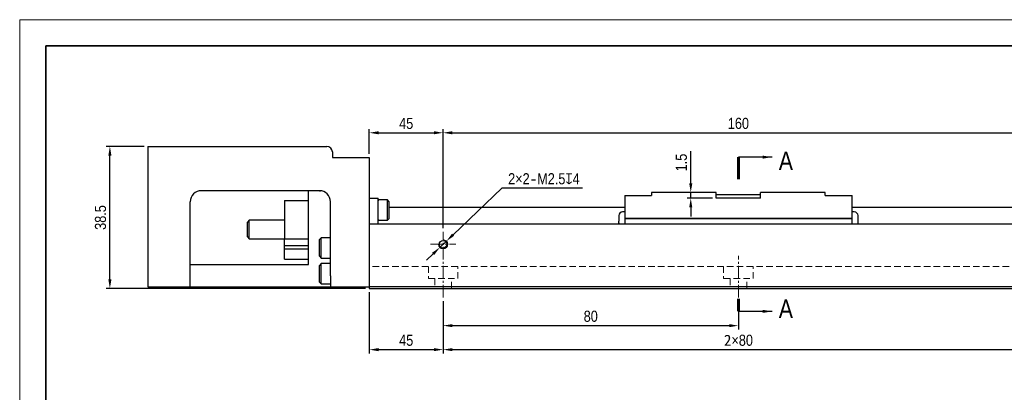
# Model space of a CAD drawing. Header units: millimetres. Extents: x 100 to 1971, y 30 to 690.
# Tile 15 of 20: x 1066 to 1332, y 228 to 329. Entities that reach past the tile are written whole.
import ezdxf

# ---------------------------------------------------------------- set-up
doc = ezdxf.new("R2010")
doc.units = ezdxf.units.MM
doc.linetypes.add('CENTER2', pattern=[28.575, 19.05, -3.175, 3.175, -3.175])
doc.linetypes.add('DASHED', pattern=[19.05, 12.7, -6.35])
doc.layers.get('Defpoints').update_dxf_attribs({"lineweight": 13})
for name, color, linetype, lineweight in [('小粗', 7, 'Continuous', 25), ('标注', 3, 'Continuous', 13), ('点划线', 1, 'CENTER2', 13), ('粗线', 7, 'Continuous', 35), ('细线', 7, 'Continuous', 13), ('虚线', 253, 'DASHED', 13)]:
    doc.layers.add(name, color=color, linetype=linetype, lineweight=lineweight)
doc.styles.add('3.5', font='ARIALN.TTF', dxfattribs={"height": 3})
doc.styles.add('7', font='ARIALN.TTF', dxfattribs={"height": 7})
doc.dimstyles.new('A4—对齐', dxfattribs={"dimtxt": 3, "dimasz": 2.5, "dimexe": 1, "dimexo": 1, "dimgap": 1, "dimtad": 1, "dimdec": 1, "dimzin": 9, "dimdsep": 46, "dimtxsty": '3.5', "dimcen": 2.5, "dimadec": 0, "dimazin": 0, "dimtm": 1e-09, "dimtfac": 1, "dimtdec": 1, "dimtmove": 0, "dimatfit": 3, "dimfxl": 0, "dimtolj": 1, "dimarcsym": 0})
doc.dimstyles.new('A4—水平', dxfattribs={"dimtxt": 3.5, "dimasz": 2.5, "dimexe": 2, "dimexo": 1, "dimgap": 1, "dimtad": 1, "dimtih": 1, "dimtoh": 1, "dimdec": 1, "dimzin": 12, "dimdsep": 46, "dimtxsty": '3.5', "dimcen": 2.5, "dimadec": 0, "dimazin": 0, "dimtm": 1e-09, "dimtfac": 1, "dimtdec": 1, "dimtmove": 0, "dimatfit": 3, "dimfxl": 0, "dimtolj": 1, "dimarcsym": 0})

# ---------------------------------------------------------------- blocks, each defined once
blk = doc.blocks.new('A4图框')
at = {"layer": '粗线'}
blk.add_lwpolyline([(5, 205), (292, 205), (292, 5), (5, 5)], close=True, dxfattribs=at)
at = {"layer": '细线'}
blk.add_lwpolyline([(0, 210), (297, 210), (297, 0), (0, 0)], close=True, dxfattribs=at)
blk = doc.blocks.new('*D126')
at = {"layer": 'Defpoints', "color": 0, "transparency": 16777216}
for p in [(1090.12, 294.65), (1100.39, 294.65), (1160.39, 256.15)]:
    blk.add_point(p, dxfattribs=at)
at = {"layer": '标注', "color": 0, "lineweight": -2, "transparency": 16777216}
for p, q in [((1099.39, 294.65), (1089.12, 294.65)), ((1090.12, 258.65), (1090.12, 292.15)), ((1159.39, 256.15), (1089.12, 256.15))]:
    blk.add_line(p, q, dxfattribs=at)
at = {"layer": '标注', "color": 0, "transparency": 16777216}
for points in [[(1089.7, 292.15), (1090.54, 292.15), (1090.12, 294.65)], [(1089.7, 258.65), (1090.54, 258.65), (1090.12, 256.15)]]:
    blk.add_solid(points, dxfattribs=at)
at = {"layer": '标注', "color": 0, "transparency": 16777216, "insert": (1087.59, 275.4), "char_height": 3, "attachment_point": 5, "rotation": 90, "style": '3.5'}
blk.add_mtext('\\A1;38.5', dxfattribs=at)
blk = doc.blocks.new('*D127')
at = {"layer": 'Defpoints', "color": 0, "transparency": 16777216}
for p in [(1180.39, 298.35), (1160.39, 291.65), (1180.39, 271.55)]:
    blk.add_point(p, dxfattribs=at)
at = {"layer": '标注', "color": 0, "lineweight": -2, "transparency": 16777216}
for p, q in [((1160.39, 292.65), (1160.39, 299.35)), ((1180.39, 272.55), (1180.39, 299.35)), ((1162.89, 298.35), (1177.89, 298.35))]:
    blk.add_line(p, q, dxfattribs=at)
at = {"layer": '标注', "color": 0, "transparency": 16777216}
for points in [[(1162.89, 298.77), (1162.89, 297.93), (1160.39, 298.35)], [(1177.89, 298.77), (1177.89, 297.93), (1180.39, 298.35)]]:
    blk.add_solid(points, dxfattribs=at)
at = {"layer": '标注', "color": 0, "transparency": 16777216, "insert": (1170.39, 300.87), "char_height": 3, "width": 10.037, "attachment_point": 5, "style": '3.5'}
blk.add_mtext('\\A1;45', dxfattribs=at)
blk = doc.blocks.new('*D128')
at = {"layer": 'Defpoints', "color": 0, "transparency": 16777216}
for p in [(1340.39, 298.35), (1180.39, 271.55), (1340.39, 271.55)]:
    blk.add_point(p, dxfattribs=at)
at = {"layer": '标注', "color": 0, "lineweight": -2, "transparency": 16777216}
for p, q in [((1180.39, 272.55), (1180.39, 299.35)), ((1340.39, 272.55), (1340.39, 299.35)), ((1182.89, 298.35), (1337.89, 298.35))]:
    blk.add_line(p, q, dxfattribs=at)
at = {"layer": '标注', "color": 0, "transparency": 16777216}
for points in [[(1182.89, 298.77), (1182.89, 297.93), (1180.39, 298.35)], [(1337.89, 298.77), (1337.89, 297.93), (1340.39, 298.35)]]:
    blk.add_solid(points, dxfattribs=at)
at = {"layer": '标注', "color": 0, "transparency": 16777216, "insert": (1260.39, 300.88), "char_height": 3, "width": 15.9784, "attachment_point": 5, "style": '3.5'}
blk.add_mtext('\\A1;160', dxfattribs=at)
blk = doc.blocks.new('*D129')
at = {"layer": 'Defpoints', "color": 0, "transparency": 16777216}
for p in [(1179.49, 267.28), (1181.3, 269.01)]:
    blk.add_point(p, dxfattribs=at)
at = {"layer": '标注', "color": 0, "lineweight": -2, "transparency": 16777216}
for p, q in [((1196.28, 283.35), (1183.1, 270.74)), ((1218.11, 283.35), (1196.28, 283.35)), ((1179.49, 267.28), (1181.3, 269.01)), ((1177.69, 265.55), (1175.88, 263.83))]:
    blk.add_line(p, q, dxfattribs=at)
at = {"layer": '标注', "color": 0, "transparency": 16777216}
for points in [[(1182.82, 271.04), (1183.39, 270.44), (1181.3, 269.01)], [(1177.4, 265.85), (1177.97, 265.25), (1179.49, 267.28)]]:
    blk.add_solid(points, dxfattribs=at)
at = {"layer": '标注', "color": 0, "transparency": 16777216, "insert": (1207.7, 285.88), "char_height": 3, "width": 29.8475, "attachment_point": 5, "style": '3.5'}
blk.add_mtext('\\A1;2×2{\\fSimSun|b0|i0|c134|p34;-}M2.5{\\Fgdt|c134;x}4', dxfattribs=at)
blk = doc.blocks.new('*D130')
at = {"layer": 'Defpoints', "color": 0, "transparency": 16777216}
for p in [(1247.48, 282.15), (1254.39, 282.15), (1254.39, 280.65)]:
    blk.add_point(p, dxfattribs=at)
at = {"layer": '标注', "color": 0, "lineweight": -2, "transparency": 16777216}
for p, q in [((1247.48, 284.65), (1247.48, 293.41)), ((1253.39, 282.15), (1246.48, 282.15)), ((1253.39, 280.65), (1246.48, 280.65)), ((1247.48, 280.65), (1247.48, 282.15)), ((1247.48, 278.15), (1247.48, 275.65))]:
    blk.add_line(p, q, dxfattribs=at)
at = {"layer": '标注', "color": 0, "transparency": 16777216}
for points in [[(1247.07, 284.65), (1247.9, 284.65), (1247.48, 282.15)], [(1247.07, 278.15), (1247.9, 278.15), (1247.48, 280.65)]]:
    blk.add_solid(points, dxfattribs=at)
at = {"layer": '标注', "color": 0, "transparency": 16777216, "insert": (1244.95, 290.28), "char_height": 3, "attachment_point": 5, "rotation": 90, "style": '3.5'}
blk.add_mtext('\\A1;1.5', dxfattribs=at)
blk = doc.blocks.new('*D131')
at = {"layer": 'Defpoints', "color": 0, "transparency": 16777216}
for p in [(1180.39, 253.7), (1260.39, 253.7), (1260.39, 246.1)]:
    blk.add_point(p, dxfattribs=at)
at = {"layer": '标注', "color": 0, "lineweight": -2, "transparency": 16777216}
for p, q in [((1180.39, 252.7), (1180.39, 245.1)), ((1260.39, 252.7), (1260.39, 245.1)), ((1182.89, 246.1), (1257.89, 246.1))]:
    blk.add_line(p, q, dxfattribs=at)
at = {"layer": '标注', "color": 0, "transparency": 16777216}
for points in [[(1182.89, 246.52), (1182.89, 245.69), (1180.39, 246.1)], [(1257.89, 246.52), (1257.89, 245.69), (1260.39, 246.1)]]:
    blk.add_solid(points, dxfattribs=at)
at = {"layer": '标注', "color": 0, "transparency": 16777216, "insert": (1220.39, 248.63), "char_height": 3, "attachment_point": 5, "style": '3.5'}
blk.add_mtext('\\A1;80', dxfattribs=at)
blk = doc.blocks.new('*D132')
at = {"layer": 'Defpoints', "color": 0, "transparency": 16777216}
for p in [(1160.39, 256.15), (1180.39, 253.7), (1180.39, 239.6)]:
    blk.add_point(p, dxfattribs=at)
at = {"layer": '标注', "color": 0, "lineweight": -2, "transparency": 16777216}
for p, q in [((1160.39, 255.15), (1160.39, 238.6)), ((1180.39, 252.7), (1180.39, 238.6)), ((1162.89, 239.6), (1177.89, 239.6))]:
    blk.add_line(p, q, dxfattribs=at)
at = {"layer": '标注', "color": 0, "transparency": 16777216}
for points in [[(1162.89, 240.02), (1162.89, 239.19), (1160.39, 239.6)], [(1177.89, 240.02), (1177.89, 239.19), (1180.39, 239.6)]]:
    blk.add_solid(points, dxfattribs=at)
at = {"layer": '标注', "color": 0, "transparency": 16777216, "insert": (1170.39, 242.13), "char_height": 3, "width": 8.1138, "attachment_point": 5, "style": '3.5'}
blk.add_mtext('\\A1;45', dxfattribs=at)
blk = doc.blocks.new('*D133')
at = {"layer": 'Defpoints', "color": 0, "transparency": 16777216}
for p in [(1180.39, 253.7), (1340.39, 253.7), (1340.39, 239.6)]:
    blk.add_point(p, dxfattribs=at)
at = {"layer": '标注', "color": 0, "lineweight": -2, "transparency": 16777216}
for p, q in [((1180.39, 252.7), (1180.39, 238.6)), ((1340.39, 252.7), (1340.39, 238.6)), ((1182.89, 239.6), (1337.89, 239.6))]:
    blk.add_line(p, q, dxfattribs=at)
at = {"layer": '标注', "color": 0, "transparency": 16777216}
for points in [[(1182.89, 240.02), (1182.89, 239.19), (1180.39, 239.6)], [(1337.89, 240.02), (1337.89, 239.19), (1340.39, 239.6)]]:
    blk.add_solid(points, dxfattribs=at)
at = {"layer": '标注', "color": 0, "transparency": 16777216, "insert": (1260.39, 242.13), "char_height": 3, "width": 26.9489, "attachment_point": 5, "style": '3.5'}
blk.add_mtext('\\A1;{\\fSimSun|b0|i0|c134|p34;2}×80', dxfattribs=at)

msp = doc.modelspace()

# ---------------------------------------------------------------- linework, layer by layer
at = {"layer": '小粗'}
for p, q in [((1100.39, 294.65), (1100.39, 256.65)), ((1100.39, 294.65), (1148.89, 294.65)), ((1150.39, 293.15), (1150.39, 291.65)), ((1150.39, 291.65), (1160.39, 291.65)), ((1160.39, 291.65), (1160.39, 256.15)), ((1146.89, 282.65), (1114.89, 282.65)), ((1143.89, 262.65), (1143.89, 282.63)), ((1160.39, 280.65), (1162.79, 280.65)), ((1162.79, 279.12), (1162.79, 280.65)), ((1165.29, 280.15), (1162.99, 280.15)), ((1165.79, 279.65), (1165.29, 280.15)), ((1165.29, 274.65), (1165.29, 280.15)), ((1229.59, 281.35), (1236.89, 281.35)), ((1229.59, 281.35), (1229.59, 273.65)), ((1236.89, 282.15), (1236.89, 281.35)), ((1254.39, 282.15), (1236.89, 282.15)), ((1254.39, 280.65), (1254.39, 282.15)), ((1254.39, 281.65), (1266.39, 281.65)), ((1266.39, 280.65), (1254.39, 280.65)), ((1283.89, 282.15), (1266.39, 282.15)), ((1266.39, 280.65), (1266.39, 282.15)), ((1283.89, 281.35), (1283.89, 282.15)), ((1283.89, 281.35), (1291.19, 281.35)), ((1291.19, 273.65), (1291.19, 281.35)), ((1111.89, 256.65), (1111.89, 279.65)), ((1137.39, 280), (1137.39, 269.52)), ((1137.39, 280), (1143.89, 280)), ((1149.89, 267.67), (1149.89, 279.65)), ((1162.79, 273.65), (1162.79, 278.16)), ((1165.79, 275.15), (1165.79, 279.65)), ((1229.6, 278.15), (1165.8, 278.15)), ((1360.39, 278.15), (1291.19, 278.15)), ((1165.29, 274.65), (1165.79, 275.15)), ((1227.99, 275.9), (1227.99, 275.9)), ((1227.99, 275.87), (1227.99, 274.44)), ((1229.59, 276.9), (1228.99, 276.9)), ((1291.19, 275.11), (1229.59, 275.11)), ((1291.19, 275), (1229.59, 275)), ((1291.79, 276.9), (1291.19, 276.9)), ((1292.79, 275.9), (1292.79, 275.9)), ((1292.79, 274.44), (1292.79, 275.87)), ((1127.89, 274.65), (1127.39, 274.15)), ((1127.39, 270.15), (1127.39, 274.15)), ((1137.39, 274.65), (1127.89, 274.65)), ((1127.89, 269.65), (1127.89, 274.65)), ((1160.39, 273.65), (1360.39, 273.65)), ((1162.99, 274.65), (1165.29, 274.65)), ((1227.99, 273.86), (1227.99, 273.65)), ((1292.79, 273.65), (1292.79, 273.86)), ((1127.39, 270.15), (1127.89, 269.65)), ((1127.89, 269.65), (1137.39, 269.65)), ((1137.39, 264.15), (1137.39, 269.52)), ((1143.89, 269.52), (1137.39, 269.52)), ((1147.39, 269.9), (1146.89, 269.4)), ((1149.89, 269.9), (1147.39, 269.9)), ((1147.39, 264.4), (1147.39, 269.9)), ((1137.39, 267.85), (1143.89, 267.85)), ((1137.39, 266.92), (1143.89, 266.92)), ((1146.89, 264.9), (1146.89, 269.4)), ((1137.39, 264.15), (1143.89, 264.15)), ((1146.89, 264.9), (1147.39, 264.4)), ((1147.39, 264.4), (1149.89, 264.4)), ((1149.89, 260.67), (1149.89, 266.62)), ((1111.89, 262.65), (1143.89, 262.65)), ((1147.39, 262.9), (1146.89, 262.4)), ((1146.89, 257.9), (1146.89, 262.4)), ((1149.89, 262.9), (1147.39, 262.9)), ((1147.39, 257.4), (1147.39, 262.9)), ((1149.89, 259.62), (1149.89, 256.65)), ((1100.39, 256.65), (1160.39, 256.65)), ((1146.89, 257.9), (1147.39, 257.4)), ((1147.39, 257.4), (1149.89, 257.4)), ((1360.39, 256.65), (1160.39, 256.65)), ((1160.39, 256.15), (1360.39, 256.15))]:
    msp.add_line(p, q, dxfattribs=at)
msp.add_circle((1180.39, 268.15), 1.02, dxfattribs=at)
for centre, radius, start, end in [((1148.89, 293.15), 1.5, 360, 90), ((1114.89, 279.65), 3, 90, 180), ((1146.89, 279.65), 3, 0, 90), ((1162.99, 279.95), 0.2, 90, 180), ((1162.99, 274.85), 0.2, 180, 270), ((1228.99, 275.9), 1, 90, 180), ((1291.79, 275.9), 1, 0, 90)]:
    msp.add_arc(centre, radius, start, end, dxfattribs=at)
for points, knots in [([(1143.89, 282.5), (1143.89, 282.5), (1143.89, 282.5), (1143.89, 282.51), (1143.89, 282.51), (1143.89, 282.51), (1143.89, 282.52), (1143.89, 282.52), (1143.89, 282.52), (1143.88, 282.53), (1143.88, 282.53), (1143.88, 282.53), (1143.87, 282.54), (1143.86, 282.54), (1143.86, 282.55), (1143.85, 282.55), (1143.84, 282.56), (1143.83, 282.57), (1143.82, 282.57), (1143.8, 282.58), (1143.79, 282.59), (1143.77, 282.59), (1143.75, 282.6), (1143.72, 282.61), (1143.7, 282.62), (1143.68, 282.62), (1143.65, 282.63), (1143.63, 282.63), (1143.6, 282.63), (1143.58, 282.64), (1143.56, 282.64), (1143.54, 282.64), (1143.51, 282.64), (1143.49, 282.65), (1143.48, 282.65), (1143.47, 282.65)], [0, 0, 0, 0, 0.015663, 0.032508, 0.050536, 0.069748, 0.090143, 0.111722, 0.134485, 0.158431, 0.183561, 0.209875, 0.237373, 0.266055, 0.295921, 0.326972, 0.359206, 0.392625, 0.427228, 0.463015, 0.499986, 0.546682, 0.591682, 0.634989, 0.676603, 0.716525, 0.754757, 0.7913, 0.826156, 0.859327, 0.890815, 0.920623, 0.948754, 0.975211, 1, 1, 1, 1]), ([(1227.99, 275.9), (1227.99, 275.9), (1227.99, 275.9), (1227.99, 275.89), (1227.99, 275.89), (1227.99, 275.89), (1227.99, 275.88), (1227.99, 275.87)], [0, 0, 0, 0, 0.25, 0.25, 0.5, 0.5, 1, 1, 1, 1]), ([(1292.79, 275.87), (1292.79, 275.88), (1292.79, 275.88), (1292.79, 275.89), (1292.79, 275.89), (1292.79, 275.89), (1292.79, 275.9), (1292.79, 275.9)], [0, 0, 0, 0, 0.25, 0.25, 0.5, 0.5, 1, 1, 1, 1]), ([(1227.99, 274.44), (1227.99, 274.43), (1227.99, 274.43), (1227.99, 274.42), (1227.99, 274.41), (1227.99, 274.39), (1227.99, 274.38), (1227.99, 274.37)], [0, 0, 0, 0, 0.25, 0.25, 0.5, 0.5, 1, 1, 1, 1]), ([(1227.99, 273.92), (1227.99, 273.92), (1227.99, 273.91), (1227.99, 273.9), (1227.99, 273.89), (1227.99, 273.88), (1227.99, 273.87), (1227.99, 273.86)], [0, 0, 0, 0, 0.25, 0.25, 0.5, 0.5, 1, 1, 1, 1]), ([(1227.99, 273.86), (1227.99, 273.86), (1227.99, 273.87), (1227.99, 273.88), (1227.99, 273.88), (1227.99, 273.9), (1227.99, 273.91), (1227.99, 273.92)], [0, 0, 0, 0, 0.25, 0.25, 0.5, 0.5, 1, 1, 1, 1]), ([(1292.79, 274.37), (1292.79, 274.38), (1292.79, 274.38), (1292.79, 274.39), (1292.79, 274.4), (1292.79, 274.42), (1292.79, 274.43), (1292.79, 274.44)], [0, 0, 0, 0, 0.25, 0.25, 0.5, 0.5, 1, 1, 1, 1]), ([(1292.79, 273.86), (1292.79, 273.86), (1292.79, 273.87), (1292.79, 273.88), (1292.79, 273.88), (1292.79, 273.9), (1292.79, 273.91), (1292.79, 273.92)], [0, 0, 0, 0, 0.25, 0.25, 0.5, 0.5, 1, 1, 1, 1]), ([(1149.89, 266.62), (1149.89, 266.71), (1149.9, 266.8), (1149.9, 266.97), (1149.9, 267.06), (1149.9, 267.23), (1149.9, 267.32), (1149.9, 267.45), (1149.9, 267.49), (1149.9, 267.58), (1149.89, 267.62), (1149.89, 267.67)], [0, 0, 0, 0, 0.25, 0.25, 0.5, 0.5, 0.75, 0.75, 0.875, 0.875, 1, 1, 1, 1]), ([(1149.89, 259.62), (1149.89, 259.71), (1149.9, 259.8), (1149.9, 259.97), (1149.9, 260.06), (1149.9, 260.23), (1149.9, 260.32), (1149.9, 260.45), (1149.9, 260.49), (1149.9, 260.58), (1149.89, 260.62), (1149.89, 260.67)], [0, 0, 0, 0, 0.25, 0.25, 0.5, 0.5, 0.75, 0.75, 0.875, 0.875, 1, 1, 1, 1])]:
    msp.add_open_spline(points, degree=3, knots=knots, dxfattribs=at)
for points, degree in [([(1146.92, 282.63), (1147.22, 282.63)], 1), ([(1162.79, 278.16), (1162.79, 278.49), (1162.79, 278.81), (1162.79, 279.12)], 3), ([(1227.99, 273.92), (1227.99, 274), (1227.99, 274.15), (1227.99, 274.3), (1227.99, 274.37)], 3), ([(1292.79, 273.92), (1292.79, 274), (1292.79, 274.15), (1292.79, 274.3), (1292.79, 274.37)], 3)]:
    msp.add_open_spline(points, degree=degree, dxfattribs=at)
at = {"layer": '标注', "const_width": 0.8}
for points in [[(1260.39, 285.75), (1260.39, 291.75)], [(1260.39, 249.97), (1260.39, 253.37)]]:
    msp.add_lwpolyline(points, dxfattribs=at)
at = {"layer": '标注'}
msp.add_arc((1180.39, 268.15), 1.25, 180, 90, dxfattribs=at)
at = {"layer": '点划线', "ltscale": 0.18}
for p, q in [((1180.39, 253.7), (1180.39, 271.55)), ((1176.99, 268.15), (1183.8, 268.15)), ((1260.39, 253.7), (1260.39, 264.99))]:
    msp.add_line(p, q, dxfattribs=at)
at = {"layer": '虚线', "ltscale": 0.14}
for p, q in [((1360.39, 262.15), (1160.39, 262.15)), ((1176.39, 262.15), (1176.39, 258.85)), ((1184.39, 258.85), (1184.39, 262.15)), ((1256.39, 262.15), (1256.39, 258.85)), ((1264.39, 258.85), (1264.39, 262.15)), ((1176.39, 258.85), (1184.39, 258.85)), ((1178.14, 258.85), (1178.14, 256.15)), ((1182.64, 256.15), (1182.64, 258.85)), ((1256.39, 258.85), (1264.39, 258.85)), ((1258.14, 258.85), (1258.14, 256.15)), ((1262.64, 256.15), (1262.64, 258.85))]:
    msp.add_line(p, q, dxfattribs=at)

# ---------------------------------------------------------------- block references
at = {"layer": '标注', "xscale": 1.423719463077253, "yscale": 1.423719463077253, "zscale": 1.423719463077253}
msp.add_blockref('A4图框', (1065.69, 30), dxfattribs=at)

# ---------------------------------------------------------------- texts
at = {"layer": '标注', "char_height": 5, "attachment_point": 1, "style": '7'}
for insert in [(1271.34, 293.27), (1271.34, 253.19)]:
    msp.add_mtext_dynamic_manual_height_columns('A', width=8.7359, gutter_width=35, heights=[0], dxfattribs=dict(at, insert=insert))

# ---------------------------------------------------------------- dimensions: what is measured, and where the dimension line sits
at = {"layer": '标注'}
for base, p1, p2, text, picture, middle in [((1180.39, 298.35), (1160.39, 291.65), (1180.39, 271.55), '45', '*D127', (1170.39, 300.87)), ((1340.39, 298.35), (1180.39, 271.55), (1340.39, 271.55), '160', '*D128', (1260.39, 300.88)), ((1180.39, 239.6), (1160.39, 256.15), (1180.39, 253.7), '45', '*D132', (1170.39, 242.13)), ((1340.39, 239.6), (1180.39, 253.7), (1340.39, 253.7), '{\\fSimSun|b0|i0|c134|p34;2}×80', '*D133', (1260.39, 242.13))]:
    dim = msp.add_linear_dim(base=base, p1=p1, p2=p2, text=text, dimstyle='A4—对齐', dxfattribs=at)
    dim.commit()
    dim.dimension.update_dxf_attribs({"geometry": picture, "text_midpoint": middle})
for base, p1, p2, picture, middle in [((1090.12, 294.65), (1160.39, 256.15), (1100.39, 294.65), '*D126', (1087.59, 275.4)), ((1247.48, 282.15), (1254.39, 280.65), (1254.39, 282.15), '*D130', (1244.95, 290.28))]:
    dim = msp.add_linear_dim(base=base, p1=p1, p2=p2, angle=90, dimstyle='A4—对齐', dxfattribs=at)
    dim.commit()
    dim.dimension.update_dxf_attribs({"geometry": picture, "text_midpoint": middle})
dim = msp.add_diameter_dim_2p(p1=(1179.49, 267.28), p2=(1181.3, 269.01), text='2×2{\\fSimSun|b0|i0|c134|p34;-}M2.5{\\Fgdt|c134;x}4', dimstyle='A4—水平', dxfattribs=at)
dim.commit()
dim.dimension.update_dxf_attribs({"geometry": '*D129', "text_midpoint": (1207.7, 283.35), "dimtype": 163})
dim = msp.add_linear_dim(base=(1260.39, 246.1), p1=(1180.39, 253.7), p2=(1260.39, 253.7), dimstyle='A4—对齐', dxfattribs=at)
dim.commit()
dim.dimension.update_dxf_attribs({"geometry": '*D131', "text_midpoint": (1220.39, 248.63)})

# ---------------------------------------------------------------- leaders
for points in [[(1269.5, 291.75), (1260.39, 291.75)], [(1269.5, 249.97), (1260.39, 249.97)]]:
    msp.add_leader(points, dimstyle='A4—对齐', override={"dimgap": 1, "dimtad": 0}, dxfattribs=at)

doc.saveas('drawing.dxf')
